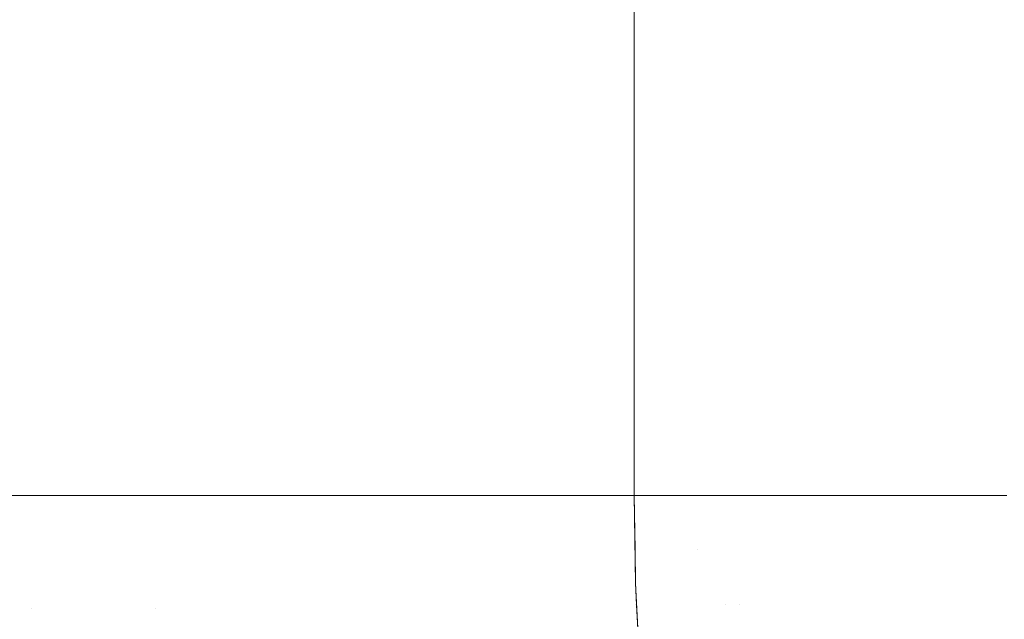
# Model space of a CAD drawing. Header units: centimetres. Extents: x -62 to 63, y 4 to 6.
# Tile 190 of 256: x -20.0241 to -19.9958, y 4.6966 to 4.7139. Entities that reach past the tile are written whole.
import ezdxf

# ---------------------------------------------------------------- set-up
doc = ezdxf.new("R2010")
doc.units = ezdxf.units.CM
doc.header["$LTSCALE"] = 2.54
doc.layers.add('Lucido design-1', color=7, linetype='Continuous')

# ---------------------------------------------------------------- blocks, each defined once
blk = doc.blocks.new('Gruppo-4-1')
at = {"color": 7, "linetype": 'Continuous', "lineweight": 9}
for points in [[(-61.851453, 5.900212, -2276.22217), (-61.851453, 4.300212, -2276.22217), (62.978378, 4.300212, -2276.22217), (62.978378, 5.900212, -2276.22217)], [(-20.006425, 4.700212, -2276.92217), (-20.006425, 5.900212, -2276.92217), (-20.006425, 5.900212, -2276.72217), (-20.006425, 4.700212, -2276.72217)]]:
    blk.add_3dface(points, dxfattribs=at)
for points, invisible_edges in [([(-20.025067, 5.900212, -2276.961173), (-20.024046, 5.900212, -2276.960156), (-20.024046, 4.700212, -2276.960156), (-20.025852, 4.700212, -2276.961954)], 10), ([(-20.021724, 4.700212, -2276.957656), (-20.023867, 4.700212, -2276.959963), (-20.024046, 5.900212, -2276.960156), (-20.022403, 5.900212, -2276.958387)], 10), ([(-20.023867, 4.700212, -2276.959963), (-20.024046, 4.700212, -2276.960156), (-20.024046, 5.900212, -2276.960156)], 10), ([(-20.022403, 5.900212, -2276.958387), (-20.021724, 5.900212, -2276.957656), (-20.021724, 4.700212, -2276.957656)], 10), ([(-20.021724, 5.900212, -2276.957656), (-20.02114, 5.900212, -2276.956975), (-20.019657, 4.700212, -2276.955247), (-20.0203, 4.700212, -2276.955996)], 10), ([(-20.0203, 4.700212, -2276.955996), (-20.021724, 4.700212, -2276.957656), (-20.021724, 5.900212, -2276.957656)], 10), ([(-20.02114, 5.900212, -2276.956975), (-20.019657, 5.900212, -2276.955247), (-20.019657, 4.700212, -2276.955247)], 10), ([(-20.018698, 4.700212, -2276.954035), (-20.019657, 4.700212, -2276.955247), (-20.019657, 5.900212, -2276.955247), (-20.01876, 5.900212, -2276.954113)], 10), ([(-20.01876, 5.900212, -2276.954113), (-20.017816, 5.900212, -2276.952921), (-20.017816, 4.700212, -2276.952921), (-20.018698, 4.700212, -2276.954035)], 10), ([(-20.017816, 5.900212, -2276.952921), (-20.016508, 4.700212, -2276.951127), (-20.017211, 4.700212, -2276.952091)], 9), ([(-20.017816, 5.900212, -2276.952921), (-20.016175, 5.900212, -2276.950671), (-20.016175, 4.700212, -2276.950671), (-20.016508, 4.700212, -2276.951127)], 10), ([(-20.017211, 4.700212, -2276.952091), (-20.017816, 4.700212, -2276.952921), (-20.017816, 5.900212, -2276.952921)], 10), ([(-20.015193, 4.700212, -2276.949206), (-20.016175, 4.700212, -2276.950671), (-20.016175, 5.900212, -2276.950671), (-20.015553, 5.900212, -2276.949742)], 10), ([(-20.015553, 5.900212, -2276.949742), (-20.014715, 5.900212, -2276.948492), (-20.014715, 4.700212, -2276.948492), (-20.015193, 4.700212, -2276.949206)], 10), ([(-20.014715, 5.900212, -2276.948492), (-20.013665, 5.900212, -2276.946781), (-20.013417, 4.700212, -2276.946377), (-20.013986, 4.700212, -2276.947304)], 10), ([(-20.013986, 4.700212, -2276.947304), (-20.014715, 4.700212, -2276.948492), (-20.014715, 5.900212, -2276.948492)], 10), ([(-20.013665, 5.900212, -2276.946781), (-20.013417, 5.900212, -2276.946377), (-20.013417, 4.700212, -2276.946377)], 10), ([(-20.013417, 5.900212, -2276.946377), (-20.01236, 4.700212, -2276.944492), (-20.012881, 4.700212, -2276.945422)], 9), ([(-20.012264, 4.700212, -2276.94432), (-20.01236, 4.700212, -2276.944492), (-20.013417, 5.900212, -2276.946377), (-20.012804, 5.900212, -2276.945284)], 10), ([(-20.012881, 4.700212, -2276.945422), (-20.013417, 4.700212, -2276.946377), (-20.013417, 5.900212, -2276.946377)], 10), ([(-20.012804, 5.900212, -2276.945284), (-20.012264, 5.900212, -2276.94432), (-20.012264, 4.700212, -2276.94432)], 10), ([(-20.012264, 5.900212, -2276.94432), (-20.011244, 5.900212, -2276.942314), (-20.011244, 4.700212, -2276.942314), (-20.011409, 4.700212, -2276.942638)], 10), ([(-20.011409, 4.700212, -2276.942638), (-20.012264, 4.700212, -2276.94432), (-20.012264, 5.900212, -2276.94432)], 10), ([(-20.011244, 5.900212, -2276.942314), (-20.010344, 5.900212, -2276.940354), (-20.010344, 4.700212, -2276.940354), (-20.010551, 4.700212, -2276.940805)], 10), ([(-20.010551, 4.700212, -2276.940805), (-20.011244, 4.700212, -2276.942314), (-20.011244, 5.900212, -2276.942314)], 10), ([(-20.010344, 5.900212, -2276.940354), (-20.009556, 5.900212, -2276.938436), (-20.009556, 4.700212, -2276.938436), (-20.009785, 4.700212, -2276.938995)], 10), ([(-20.009785, 4.700212, -2276.938995), (-20.010344, 4.700212, -2276.940354), (-20.010344, 5.900212, -2276.940354)], 10), ([(-20.009556, 5.900212, -2276.938436), (-20.008869, 5.900212, -2276.936553), (-20.008869, 4.700212, -2276.936553), (-20.009108, 4.700212, -2276.937207)], 10), ([(-20.009108, 4.700212, -2276.937207), (-20.009556, 4.700212, -2276.938436), (-20.009556, 5.900212, -2276.938436)], 10), ([(-20.008869, 5.900212, -2276.936553), (-20.008278, 5.900212, -2276.934701), (-20.008278, 4.700212, -2276.934701), (-20.008514, 4.700212, -2276.935441)], 10), ([(-20.008514, 4.700212, -2276.935441), (-20.008869, 4.700212, -2276.936553), (-20.008869, 5.900212, -2276.936553)], 10), ([(-20.008278, 5.900212, -2276.934701), (-20.007776, 5.900212, -2276.932875), (-20.007776, 4.700212, -2276.932875), (-20.008002, 4.700212, -2276.933699)], 10), ([(-20.008002, 4.700212, -2276.933699), (-20.008278, 4.700212, -2276.934701), (-20.008278, 5.900212, -2276.934701)], 10), ([(-20.007776, 5.900212, -2276.932875), (-20.007372, 4.700212, -2276.931131), (-20.007568, 4.700212, -2276.93198)], 9), ([(-20.007776, 5.900212, -2276.932875), (-20.007358, 5.900212, -2276.931071), (-20.007358, 4.700212, -2276.931071), (-20.007372, 4.700212, -2276.931131)], 10), ([(-20.007568, 4.700212, -2276.93198), (-20.007776, 4.700212, -2276.932875), (-20.007776, 5.900212, -2276.932875)], 10), ([(-20.007358, 5.900212, -2276.931071), (-20.00702, 5.900212, -2276.929284), (-20.00702, 4.700212, -2276.929284), (-20.007051, 4.700212, -2276.929447)], 10), ([(-20.007051, 4.700212, -2276.929447), (-20.007358, 4.700212, -2276.931071), (-20.007358, 5.900212, -2276.931071)], 10), ([(-20.00702, 5.900212, -2276.929284), (-20.00676, 5.900212, -2276.927509), (-20.00676, 4.700212, -2276.927509), (-20.006801, 4.700212, -2276.927787)], 10), ([(-20.006801, 4.700212, -2276.927787), (-20.00702, 4.700212, -2276.929284), (-20.00702, 5.900212, -2276.929284)], 10), ([(-20.00676, 5.900212, -2276.927509), (-20.006575, 5.900212, -2276.925742), (-20.006575, 4.700212, -2276.925742), (-20.006618, 4.700212, -2276.926152)], 10), ([(-20.006618, 4.700212, -2276.926152), (-20.00676, 4.700212, -2276.927509), (-20.00676, 5.900212, -2276.927509)], 10), ([(-20.006575, 5.900212, -2276.925742), (-20.006463, 5.900212, -2276.923979), (-20.006463, 4.700212, -2276.923979), (-20.006499, 4.700212, -2276.924541)], 10), ([(-20.006499, 4.700212, -2276.924541), (-20.006575, 4.700212, -2276.925742), (-20.006575, 5.900212, -2276.925742)], 10), ([(-20.006425, 4.700212, -2276.922216), (-20.006441, 4.700212, -2276.922954), (-20.006463, 5.900212, -2276.923979), (-20.006458, 5.900212, -2276.923732)], 10), ([(-20.006441, 4.700212, -2276.922954), (-20.006463, 4.700212, -2276.923979), (-20.006463, 5.900212, -2276.923979)], 10), ([(-20.006458, 5.900212, -2276.923732), (-20.006425, 5.900212, -2276.922216), (-20.006425, 4.700212, -2276.922216)], 10), ([(-20.006425, 5.900212, -2276.92217), (-20.006425, 4.700212, -2276.92217), (-20.006425, 4.700212, -2276.922216), (-20.006425, 5.900212, -2276.922216)], 4), ([(-20.006404, 4.700212, -2276.721063), (-20.006425, 4.700212, -2276.72217), (-20.006425, 5.900212, -2276.72217), (-20.006395, 5.900212, -2276.720608)], 8), ([(-20.006395, 5.900212, -2276.720608), (-20.006394, 5.900212, -2276.720554), (-20.006394, 4.700212, -2276.720554), (-20.006404, 4.700212, -2276.721063)], 10), ([(-20.006394, 5.900212, -2276.720554), (-20.006289, 5.900212, -2276.718775), (-20.006289, 4.700212, -2276.718775), (-20.006293, 4.700212, -2276.718833)], 10), ([(-20.006293, 4.700212, -2276.718833), (-20.006394, 4.700212, -2276.720554), (-20.006394, 5.900212, -2276.720554)], 10), ([(-20.006289, 4.700212, -2276.718775), (-20.006289, 5.900212, -2276.718775), (-20.006108, 5.900212, -2276.716983), (-20.006108, 4.700212, -2276.716983)], 5), ([(-20.006108, 5.900212, -2276.716983), (-20.005849, 5.900212, -2276.715172), (-20.005849, 4.700212, -2276.715172), (-20.006052, 4.700212, -2276.716587)], 10), ([(-20.006052, 4.700212, -2276.716587), (-20.006108, 4.700212, -2276.716983), (-20.006108, 5.900212, -2276.716983)], 10), ([(-20.005849, 5.900212, -2276.715172), (-20.005506, 5.900212, -2276.713337), (-20.005506, 4.700212, -2276.713337), (-20.00569, 4.700212, -2276.714324)], 10), ([(-20.00569, 4.700212, -2276.714324), (-20.005849, 4.700212, -2276.715172), (-20.005849, 5.900212, -2276.715172)], 10), ([(-20.005506, 5.900212, -2276.713337), (-20.005076, 5.900212, -2276.711472), (-20.005076, 4.700212, -2276.711472), (-20.005208, 4.700212, -2276.712045)], 10), ([(-20.005208, 4.700212, -2276.712045), (-20.005506, 4.700212, -2276.713337), (-20.005506, 5.900212, -2276.713337)], 10), ([(-20.005076, 5.900212, -2276.711472), (-20.004552, 5.900212, -2276.709573), (-20.004552, 4.700212, -2276.709573), (-20.004601, 4.700212, -2276.709752)], 10), ([(-20.004601, 4.700212, -2276.709752), (-20.005076, 4.700212, -2276.711472), (-20.005076, 5.900212, -2276.711472)], 10), ([(-20.004552, 5.900212, -2276.709573), (-20.003927, 5.900212, -2276.707632), (-20.003927, 4.700212, -2276.707632), (-20.00424, 4.700212, -2276.708604)], 10), ([(-20.00424, 4.700212, -2276.708604), (-20.004552, 4.700212, -2276.709573), (-20.004552, 5.900212, -2276.709573)], 10), ([(-20.003927, 5.900212, -2276.707632), (-20.003192, 5.900212, -2276.705644), (-20.003192, 4.700212, -2276.705644), (-20.003859, 4.700212, -2276.707448)], 10), ([(-20.003859, 4.700212, -2276.707448), (-20.003927, 4.700212, -2276.707632), (-20.003927, 5.900212, -2276.707632)], 10), ([(-20.003192, 5.900212, -2276.705644), (-20.002336, 5.900212, -2276.703601), (-20.002336, 4.700212, -2276.703601), (-20.00298, 4.700212, -2276.705137)], 10), ([(-20.00298, 4.700212, -2276.705137), (-20.003192, 4.700212, -2276.705644), (-20.003192, 5.900212, -2276.705644)], 10), ([(-20.002336, 5.900212, -2276.703601), (-20.001346, 5.900212, -2276.701497), (-20.001346, 4.700212, -2276.701497), (-20.001968, 4.700212, -2276.702817)], 10), ([(-20.001968, 4.700212, -2276.702817), (-20.002336, 4.700212, -2276.703601), (-20.002336, 5.900212, -2276.703601)], 10), ([(-20.001346, 5.900212, -2276.701497), (-20.000207, 5.900212, -2276.699322), (-20.000207, 4.700212, -2276.699322), (-20.000819, 4.700212, -2276.700491)], 10), ([(-20.000819, 4.700212, -2276.700491), (-20.001346, 4.700212, -2276.701497), (-20.001346, 5.900212, -2276.701497)], 10), ([(-19.999532, 4.700212, -2276.698161), (-20.000207, 4.700212, -2276.699322), (-20.000207, 5.900212, -2276.699322), (-19.999183, 5.900212, -2276.697559)], 10), ([(-19.999183, 5.900212, -2276.697559), (-19.998898, 5.900212, -2276.697069), (-19.998898, 4.700212, -2276.697069), (-19.999532, 4.700212, -2276.698161)], 10), ([(-19.998105, 4.700212, -2276.695829), (-19.998898, 4.700212, -2276.697069), (-19.998898, 5.900212, -2276.697069), (-19.998263, 5.900212, -2276.696076)], 10), ([(-19.998263, 5.900212, -2276.696076), (-19.997399, 5.900212, -2276.694727), (-19.997399, 4.700212, -2276.694727), (-19.998105, 4.700212, -2276.695829)], 10), ([(-19.997399, 5.900212, -2276.694727), (-19.995688, 5.900212, -2276.692293), (-19.995688, 4.700212, -2276.692293), (-19.996534, 4.700212, -2276.693497)], 10), ([(-19.996534, 4.700212, -2276.693497), (-19.997399, 4.700212, -2276.694727), (-19.997399, 5.900212, -2276.694727)], 10), ([(-20.023803, 4.696946, -2276.959966), (-20.025781, 4.696933, -2276.961965), (-20.025852, 4.700212, -2276.961954), (-20.024046, 4.700212, -2276.960156)], 11), ([(-20.024046, 4.700212, -2276.960156), (-20.023867, 4.700212, -2276.959963), (-20.023803, 4.696946, -2276.959966)], 10), ([(-20.023803, 4.696946, -2276.959966), (-20.023867, 4.700212, -2276.959963), (-20.021724, 4.700212, -2276.957656), (-20.021954, 4.696958, -2276.957979)], 13), ([(-20.020229, 4.69697, -2276.956004), (-20.021954, 4.696958, -2276.957979), (-20.021724, 4.700212, -2276.957656)], 11), ([(-20.021724, 4.700212, -2276.957656), (-20.0203, 4.700212, -2276.955996), (-20.020229, 4.69697, -2276.956004)], 10), ([(-20.019413, 4.696975, -2276.955022), (-20.020229, 4.69697, -2276.956004), (-20.0203, 4.700212, -2276.955996), (-20.019657, 4.700212, -2276.955247)], 11), ([(-20.019657, 4.700212, -2276.955247), (-20.018698, 4.700212, -2276.954035), (-20.018626, 4.69698, -2276.954044), (-20.019413, 4.696975, -2276.955022)], 14), ([(-20.017869, 4.696986, -2276.953069), (-20.018626, 4.69698, -2276.954044), (-20.018698, 4.700212, -2276.954035), (-20.017816, 4.700212, -2276.952921)], 11), ([(-20.017816, 4.700212, -2276.952921), (-20.017211, 4.700212, -2276.952091), (-20.017141, 4.69699, -2276.952099), (-20.017869, 4.696986, -2276.953069)], 14), ([(-20.016441, 4.696995, -2276.951132), (-20.017141, 4.69699, -2276.952099), (-20.017211, 4.700212, -2276.952091), (-20.016508, 4.700212, -2276.951127)], 11), ([(-20.016508, 4.700212, -2276.951127), (-20.016175, 4.700212, -2276.950671), (-20.015769, 4.697, -2276.95017), (-20.016441, 4.696995, -2276.951132)], 14), ([(-20.015124, 4.697004, -2276.949212), (-20.015769, 4.697, -2276.95017), (-20.016175, 4.700212, -2276.950671), (-20.015193, 4.700212, -2276.949206)], 11), ([(-20.015193, 4.700212, -2276.949206), (-20.014715, 4.700212, -2276.948492), (-20.014507, 4.697008, -2276.948259), (-20.015124, 4.697004, -2276.949212)], 14), ([(-20.013916, 4.697012, -2276.94731), (-20.014507, 4.697008, -2276.948259), (-20.014715, 4.700212, -2276.948492), (-20.013986, 4.700212, -2276.947304)], 11), ([(-20.013986, 4.700212, -2276.947304), (-20.013417, 4.700212, -2276.946377), (-20.013351, 4.697016, -2276.946366), (-20.013916, 4.697012, -2276.94731)], 14), ([(-20.012812, 4.697019, -2276.945427), (-20.013351, 4.697016, -2276.946366), (-20.013417, 4.700212, -2276.946377), (-20.012881, 4.700212, -2276.945422)], 11), ([(-20.012881, 4.700212, -2276.945422), (-20.01236, 4.700212, -2276.944492), (-20.012298, 4.697023, -2276.944493), (-20.012812, 4.697019, -2276.945427)], 14), ([(-20.011809, 4.697026, -2276.943564), (-20.012298, 4.697023, -2276.944493), (-20.01236, 4.700212, -2276.944492), (-20.012264, 4.700212, -2276.94432)], 11), ([(-20.012264, 4.700212, -2276.94432), (-20.011409, 4.700212, -2276.942638), (-20.011344, 4.697029, -2276.942641), (-20.011809, 4.697026, -2276.943564)], 14), ([(-20.010903, 4.697032, -2276.941722), (-20.011344, 4.697029, -2276.942641), (-20.011409, 4.700212, -2276.942638), (-20.011244, 4.700212, -2276.942314)], 11), ([(-20.011244, 4.700212, -2276.942314), (-20.010551, 4.700212, -2276.940805), (-20.010486, 4.697035, -2276.940809), (-20.010903, 4.697032, -2276.941722)], 14), ([(-20.010091, 4.697038, -2276.939901), (-20.010486, 4.697035, -2276.940809), (-20.010551, 4.700212, -2276.940805), (-20.010344, 4.700212, -2276.940354)], 11), ([(-20.010344, 4.700212, -2276.940354), (-20.009785, 4.700212, -2276.938995), (-20.009719, 4.69704, -2276.938998), (-20.010091, 4.697038, -2276.939901)], 14), ([(-20.009369, 4.697042, -2276.938101), (-20.009719, 4.69704, -2276.938998), (-20.009785, 4.700212, -2276.938995), (-20.009556, 4.700212, -2276.938436)], 11), ([(-20.009556, 4.700212, -2276.938436), (-20.009108, 4.700212, -2276.937207), (-20.00904, 4.697045, -2276.93721), (-20.009369, 4.697042, -2276.938101)], 14), ([(-20.008733, 4.697047, -2276.936324), (-20.00904, 4.697045, -2276.93721), (-20.009108, 4.700212, -2276.937207), (-20.008869, 4.700212, -2276.936553)], 11), ([(-20.008869, 4.700212, -2276.936553), (-20.008514, 4.700212, -2276.935441), (-20.008447, 4.697049, -2276.935444), (-20.008733, 4.697047, -2276.936324)], 14), ([(-20.008181, 4.69705, -2276.93457), (-20.008447, 4.697049, -2276.935444), (-20.008514, 4.700212, -2276.935441), (-20.008278, 4.700212, -2276.934701)], 11), ([(-20.008278, 4.700212, -2276.934701), (-20.008002, 4.700212, -2276.933699), (-20.007935, 4.697052, -2276.933702), (-20.008181, 4.69705, -2276.93457)], 14), ([(-20.007708, 4.697054, -2276.932839), (-20.007935, 4.697052, -2276.933702), (-20.008002, 4.700212, -2276.933699), (-20.007776, 4.700212, -2276.932875)], 11), ([(-20.007776, 4.700212, -2276.932875), (-20.007568, 4.700212, -2276.93198), (-20.007501, 4.697055, -2276.931982), (-20.007708, 4.697054, -2276.932839)], 14), ([(-20.007312, 4.697056, -2276.931131), (-20.007501, 4.697055, -2276.931982), (-20.007568, 4.700212, -2276.93198), (-20.007372, 4.700212, -2276.931131)], 11), ([(-20.007372, 4.700212, -2276.931131), (-20.007358, 4.700212, -2276.931071), (-20.007142, 4.697057, -2276.930287), (-20.007312, 4.697056, -2276.931131)], 14), ([(-20.00699, 4.697058, -2276.929448), (-20.007142, 4.697057, -2276.930287), (-20.007358, 4.700212, -2276.931071), (-20.007051, 4.700212, -2276.929447)], 11), ([(-20.007051, 4.700212, -2276.929447), (-20.00702, 4.700212, -2276.929284), (-20.006855, 4.697059, -2276.928615), (-20.00699, 4.697058, -2276.929448)], 14), ([(-20.006738, 4.69706, -2276.927788), (-20.006855, 4.697059, -2276.928615), (-20.00702, 4.700212, -2276.929284), (-20.006801, 4.700212, -2276.927787)], 11), ([(-20.006801, 4.700212, -2276.927787), (-20.00676, 4.700212, -2276.927509), (-20.006637, 4.697061, -2276.926967), (-20.006738, 4.69706, -2276.927788)], 14), ([(-20.006553, 4.697061, -2276.926152), (-20.006637, 4.697061, -2276.926967), (-20.00676, 4.700212, -2276.927509), (-20.006618, 4.700212, -2276.926152)], 11), ([(-20.006618, 4.700212, -2276.926152), (-20.006575, 4.700212, -2276.925742), (-20.006485, 4.697062, -2276.925344), (-20.006553, 4.697061, -2276.926152)], 14), ([(-20.006433, 4.697062, -2276.924541), (-20.006485, 4.697062, -2276.925344), (-20.006575, 4.700212, -2276.925742), (-20.006499, 4.700212, -2276.924541)], 11), ([(-20.006499, 4.700212, -2276.924541), (-20.006463, 4.700212, -2276.923979), (-20.006396, 4.697062, -2276.923745), (-20.006433, 4.697062, -2276.924541)], 14), ([(-20.006374, 4.697063, -2276.922954), (-20.006396, 4.697062, -2276.923745), (-20.006463, 4.700212, -2276.923979), (-20.006441, 4.700212, -2276.922954)], 11), ([(-20.006374, 4.697063, -2276.922954), (-20.006441, 4.700212, -2276.922954), (-20.006425, 4.700212, -2276.922216), (-20.006387, 4.697683, -2276.92217)], 13), ([(-20.006425, 4.700212, -2276.922216), (-20.006425, 4.700212, -2276.92217), (-20.006387, 4.697683, -2276.92217)], 8), ([(-20.006387, 4.697683, -2276.92217), (-20.006425, 4.700212, -2276.92217), (-20.006425, 4.700212, -2276.72217), (-20.006402, 4.698644, -2276.72217)], 8), ([(-20.006402, 4.698644, -2276.72217), (-20.006425, 4.700212, -2276.72217), (-20.006404, 4.700212, -2276.721063), (-20.006396, 4.698643, -2276.721063)], 12), ([(-20.006396, 4.698643, -2276.721063), (-20.006404, 4.700212, -2276.721063), (-20.006394, 4.700212, -2276.720554), (-20.006352, 4.698644, -2276.71995)], 13), ([(-20.006352, 4.698644, -2276.71995), (-20.006394, 4.700212, -2276.720554), (-20.006293, 4.700212, -2276.718833), (-20.006279, 4.698644, -2276.718833)], 13), ([(-20.006279, 4.698644, -2276.718833), (-20.006293, 4.700212, -2276.718833), (-20.006289, 4.700212, -2276.718775)], 9), ([(-20.006289, 4.700212, -2276.718775), (-20.006108, 4.700212, -2276.716983), (-20.006177, 4.698644, -2276.717712), (-20.006279, 4.698644, -2276.718833)], 14), ([(-20.006177, 4.698644, -2276.717712), (-20.006108, 4.700212, -2276.716983), (-20.006052, 4.700212, -2276.716587), (-20.006044, 4.698645, -2276.716586)], 13), ([(-20.006044, 4.698645, -2276.716586), (-20.006052, 4.700212, -2276.716587), (-20.005849, 4.700212, -2276.715172), (-20.00588, 4.698645, -2276.715456)], 13), ([(-20.00588, 4.698645, -2276.715456), (-20.005849, 4.700212, -2276.715172), (-20.00569, 4.700212, -2276.714324), (-20.005685, 4.698646, -2276.714322)], 13), ([(-20.005685, 4.698646, -2276.714322), (-20.00569, 4.700212, -2276.714324), (-20.005506, 4.700212, -2276.713337), (-20.005459, 4.698647, -2276.713185)], 13), ([(-20.005459, 4.698647, -2276.713185), (-20.005506, 4.700212, -2276.713337), (-20.005208, 4.700212, -2276.712045), (-20.005202, 4.698647, -2276.712043)], 13), ([(-20.005202, 4.698647, -2276.712043), (-20.005208, 4.700212, -2276.712045), (-20.005076, 4.700212, -2276.711472), (-20.004912, 4.698648, -2276.710899)], 13), ([(-20.004912, 4.698648, -2276.710899), (-20.005076, 4.700212, -2276.711472), (-20.004601, 4.700212, -2276.709752), (-20.004591, 4.698649, -2276.709751)], 13), ([(-20.004591, 4.698649, -2276.709751), (-20.004601, 4.700212, -2276.709752), (-20.004552, 4.700212, -2276.709573)], 9), ([(-20.004552, 4.700212, -2276.709573), (-20.004547, 4.697075, -2276.709751), (-20.004591, 4.698649, -2276.709751)], 11), ([(-20.004552, 4.700212, -2276.709573), (-20.00424, 4.700212, -2276.708604), (-20.004192, 4.697077, -2276.7086), (-20.004547, 4.697075, -2276.709751)], 14), ([(-20.003805, 4.69708, -2276.707447), (-20.004192, 4.697077, -2276.7086), (-20.00424, 4.700212, -2276.708604), (-20.003927, 4.700212, -2276.707632)], 11), ([(-20.003927, 4.700212, -2276.707632), (-20.003859, 4.700212, -2276.707448), (-20.003805, 4.69708, -2276.707447)], 10), ([(-20.003859, 4.700212, -2276.707448), (-20.003192, 4.700212, -2276.705644), (-20.003384, 4.697083, -2276.706291), (-20.003805, 4.69708, -2276.707447)], 14), ([(-20.00293, 4.697086, -2276.705134), (-20.003384, 4.697083, -2276.706291), (-20.003192, 4.700212, -2276.705644), (-20.00298, 4.700212, -2276.705137)], 11), ([(-20.00298, 4.700212, -2276.705137), (-20.002336, 4.700212, -2276.703601), (-20.002442, 4.697089, -2276.703974), (-20.00293, 4.697086, -2276.705134)], 14), ([(-20.00192, 4.697092, -2276.702812), (-20.002442, 4.697089, -2276.703974), (-20.002336, 4.700212, -2276.703601), (-20.001968, 4.700212, -2276.702817)], 11), ([(-20.001968, 4.700212, -2276.702817), (-20.001346, 4.700212, -2276.701497), (-20.001364, 4.697096, -2276.701649), (-20.00192, 4.697092, -2276.702812)], 14), ([(-20.000773, 4.6971, -2276.700485), (-20.001364, 4.697096, -2276.701649), (-20.001346, 4.700212, -2276.701497), (-20.000819, 4.700212, -2276.700491)], 11), ([(-20.000819, 4.700212, -2276.700491), (-20.000205, 4.700212, -2276.699319), (-20.000148, 4.697104, -2276.699319), (-20.000773, 4.6971, -2276.700485)], 14), ([(-19.999487, 4.697109, -2276.698154), (-20.000148, 4.697104, -2276.699319), (-20.000205, 4.700212, -2276.699319), (-19.999532, 4.700212, -2276.698161)], 11), ([(-19.999532, 4.700212, -2276.698161), (-19.998898, 4.700212, -2276.697069), (-19.998791, 4.697113, -2276.696987), (-19.999487, 4.697109, -2276.698154)], 14), ([(-19.99806, 4.697118, -2276.695821), (-19.998791, 4.697113, -2276.696987), (-19.998898, 4.700212, -2276.697069), (-19.998105, 4.700212, -2276.695829)], 11), ([(-19.998105, 4.700212, -2276.695829), (-19.997399, 4.700212, -2276.694727), (-19.997293, 4.697123, -2276.694654), (-19.99806, 4.697118, -2276.695821)], 14), ([(-19.996491, 4.697129, -2276.693488), (-19.997293, 4.697123, -2276.694654), (-19.997399, 4.700212, -2276.694727), (-19.996534, 4.700212, -2276.693497)], 11), ([(-19.996534, 4.700212, -2276.693497), (-19.995688, 4.700212, -2276.692293), (-19.995652, 4.697134, -2276.692323), (-19.996491, 4.697129, -2276.693488)], 14), ([(-20.006402, 4.698644, -2276.72217), (-20.006387, 4.697683, -2276.72217), (-20.006387, 4.697683, -2276.92217)], 10), ([(-20.006396, 4.698643, -2276.721063), (-20.006352, 4.697063, -2276.721063), (-20.006387, 4.697683, -2276.72217), (-20.006402, 4.698644, -2276.72217)], 11), ([(-20.006352, 4.698644, -2276.71995), (-20.006309, 4.697063, -2276.71995), (-20.006352, 4.697063, -2276.721063), (-20.006396, 4.698643, -2276.721063)], 15), ([(-20.006279, 4.698644, -2276.718833), (-20.006236, 4.697063, -2276.718833), (-20.006309, 4.697063, -2276.71995), (-20.006352, 4.698644, -2276.71995)], 15), ([(-20.006177, 4.698644, -2276.717712), (-20.006133, 4.697064, -2276.717712), (-20.006236, 4.697063, -2276.718833), (-20.006279, 4.698644, -2276.718833)], 15), ([(-20.006044, 4.698645, -2276.716586), (-20.006, 4.697065, -2276.716586), (-20.006133, 4.697064, -2276.717712), (-20.006177, 4.698644, -2276.717712)], 15), ([(-20.00588, 4.698645, -2276.715456), (-20.005836, 4.697066, -2276.715456), (-20.006, 4.697065, -2276.716586), (-20.006044, 4.698645, -2276.716586)], 15), ([(-20.005685, 4.698646, -2276.714322), (-20.005642, 4.697067, -2276.714322), (-20.005836, 4.697066, -2276.715456), (-20.00588, 4.698645, -2276.715456)], 15), ([(-20.005459, 4.698647, -2276.713185), (-20.005416, 4.697069, -2276.713185), (-20.005642, 4.697067, -2276.714322), (-20.005685, 4.698646, -2276.714322)], 15), ([(-20.005202, 4.698647, -2276.712043), (-20.005158, 4.697071, -2276.712043), (-20.005416, 4.697069, -2276.713185), (-20.005459, 4.698647, -2276.713185)], 15), ([(-20.004912, 4.698648, -2276.710899), (-20.004869, 4.697073, -2276.710899), (-20.005158, 4.697071, -2276.712043), (-20.005202, 4.698647, -2276.712043)], 15), ([(-20.004591, 4.698649, -2276.709751), (-20.004547, 4.697075, -2276.709751), (-20.004869, 4.697073, -2276.710899), (-20.004912, 4.698648, -2276.710899)], 15), ([(-20.006387, 4.697683, -2276.92217), (-20.006356, 4.697063, -2276.92217), (-20.006374, 4.697063, -2276.922954)], 10), ([(-20.006212, 4.694193, -2276.92217), (-20.006356, 4.697063, -2276.92217), (-20.006387, 4.697683, -2276.72217), (-20.006276, 4.69547, -2276.72217)], 10), ([(-20.006356, 4.697063, -2276.92217), (-20.006387, 4.697683, -2276.92217), (-20.006387, 4.697683, -2276.72217)], 10), ([(-20.006276, 4.69547, -2276.72217), (-20.006387, 4.697683, -2276.72217), (-20.006352, 4.697063, -2276.721063), (-20.006278, 4.69547, -2276.721063)], 14), ([(-20.004473, 4.695488, -2276.709751), (-20.004547, 4.697075, -2276.709751), (-20.004192, 4.697077, -2276.7086), (-20.004119, 4.695492, -2276.7086)], 15), ([(-20.004119, 4.695492, -2276.7086), (-20.004192, 4.697077, -2276.7086), (-20.003805, 4.69708, -2276.707447), (-20.003732, 4.695495, -2276.707447)], 15), ([(-20.003732, 4.695495, -2276.707447), (-20.003805, 4.69708, -2276.707447), (-20.003384, 4.697083, -2276.706291)], 11), ([(-20.003384, 4.697083, -2276.706291), (-20.003207, 4.693905, -2276.706291), (-20.003627, 4.693899, -2276.707447), (-20.003732, 4.695495, -2276.707447)], 15), ([(-20.002753, 4.693911, -2276.705134), (-20.003207, 4.693905, -2276.706291), (-20.003384, 4.697083, -2276.706291), (-20.00293, 4.697086, -2276.705134)], 15), ([(-20.00293, 4.697086, -2276.705134), (-20.002442, 4.697089, -2276.703974), (-20.002265, 4.693917, -2276.703974), (-20.002753, 4.693911, -2276.705134)], 15), ([(-20.001744, 4.693924, -2276.702812), (-20.002265, 4.693917, -2276.703974), (-20.002442, 4.697089, -2276.703974), (-20.00192, 4.697092, -2276.702812)], 15), ([(-20.00192, 4.697092, -2276.702812), (-20.001364, 4.697096, -2276.701649), (-20.001187, 4.693932, -2276.701649), (-20.001744, 4.693924, -2276.702812)], 15), ([(-20.000597, 4.69394, -2276.700485), (-20.001187, 4.693932, -2276.701649), (-20.001364, 4.697096, -2276.701649), (-20.000773, 4.6971, -2276.700485)], 15), ([(-20.000773, 4.6971, -2276.700485), (-20.000148, 4.697104, -2276.699319), (-19.999971, 4.693948, -2276.699319), (-20.000597, 4.69394, -2276.700485)], 15), ([(-19.999311, 4.693957, -2276.698154), (-19.999971, 4.693948, -2276.699319), (-20.000148, 4.697104, -2276.699319), (-19.999487, 4.697109, -2276.698154)], 15), ([(-19.999487, 4.697109, -2276.698154), (-19.998791, 4.697113, -2276.696987), (-19.998615, 4.693967, -2276.696987), (-19.999311, 4.693957, -2276.698154)], 15), ([(-19.997885, 4.693977, -2276.695821), (-19.998615, 4.693967, -2276.696987), (-19.998791, 4.697113, -2276.696987), (-19.99806, 4.697118, -2276.695821)], 15), ([(-19.99806, 4.697118, -2276.695821), (-19.997293, 4.697123, -2276.694654), (-19.997118, 4.693987, -2276.694654), (-19.997885, 4.693977, -2276.695821)], 15), ([(-19.996316, 4.693998, -2276.693488), (-19.997118, 4.693987, -2276.694654), (-19.997293, 4.697123, -2276.694654), (-19.996491, 4.697129, -2276.693488)], 15), ([(-19.996491, 4.697129, -2276.693488), (-19.995652, 4.697134, -2276.692323), (-19.995478, 4.694009, -2276.692323), (-19.996316, 4.693998, -2276.693488)], 15), ([(-20.023803, 4.696946, -2276.959966), (-20.023618, 4.693629, -2276.959966), (-20.025595, 4.693602, -2276.961965), (-20.025781, 4.696933, -2276.961965)], 15), ([(-20.021954, 4.696958, -2276.957979), (-20.021769, 4.693654, -2276.957979), (-20.023618, 4.693629, -2276.959966), (-20.023803, 4.696946, -2276.959966)], 15), ([(-20.020892, 4.693666, -2276.95699), (-20.021769, 4.693654, -2276.957979), (-20.021954, 4.696958, -2276.957979), (-20.020229, 4.69697, -2276.956004)], 15), ([(-20.020229, 4.69697, -2276.956004), (-20.020046, 4.693677, -2276.956004), (-20.020892, 4.693666, -2276.95699)], 11), ([(-20.019229, 4.693688, -2276.955022), (-20.020046, 4.693677, -2276.956004), (-20.020229, 4.69697, -2276.956004), (-20.019413, 4.696975, -2276.955022)], 15), ([(-20.019413, 4.696975, -2276.955022), (-20.018626, 4.69698, -2276.954044), (-20.018443, 4.693699, -2276.954044), (-20.019229, 4.693688, -2276.955022)], 15), ([(-20.017686, 4.693709, -2276.953069), (-20.018443, 4.693699, -2276.954044), (-20.018626, 4.69698, -2276.954044), (-20.017869, 4.696986, -2276.953069)], 15), ([(-20.017869, 4.696986, -2276.953069), (-20.017141, 4.69699, -2276.952099), (-20.016958, 4.693719, -2276.952099), (-20.017686, 4.693709, -2276.953069)], 15), ([(-20.016258, 4.693728, -2276.951132), (-20.016958, 4.693719, -2276.952099), (-20.017141, 4.69699, -2276.952099), (-20.016441, 4.696995, -2276.951132)], 15), ([(-20.016441, 4.696995, -2276.951132), (-20.015769, 4.697, -2276.95017), (-20.015587, 4.693737, -2276.95017), (-20.016258, 4.693728, -2276.951132)], 15), ([(-20.014942, 4.693746, -2276.949212), (-20.015587, 4.693737, -2276.95017), (-20.015769, 4.697, -2276.95017), (-20.015124, 4.697004, -2276.949212)], 15), ([(-20.015124, 4.697004, -2276.949212), (-20.014507, 4.697008, -2276.948259), (-20.014325, 4.693754, -2276.948259), (-20.014942, 4.693746, -2276.949212)], 15), ([(-20.013735, 4.693762, -2276.94731), (-20.014325, 4.693754, -2276.948259), (-20.014507, 4.697008, -2276.948259), (-20.013916, 4.697012, -2276.94731)], 15), ([(-20.013916, 4.697012, -2276.94731), (-20.013351, 4.697016, -2276.946366), (-20.01317, 4.69377, -2276.946366), (-20.013735, 4.693762, -2276.94731)], 15), ([(-20.012631, 4.693777, -2276.945427), (-20.01317, 4.69377, -2276.946366), (-20.013351, 4.697016, -2276.946366), (-20.012812, 4.697019, -2276.945427)], 15), ([(-20.012812, 4.697019, -2276.945427), (-20.012298, 4.697023, -2276.944493), (-20.012117, 4.693784, -2276.944493), (-20.012631, 4.693777, -2276.945427)], 15), ([(-20.011628, 4.693791, -2276.943564), (-20.012117, 4.693784, -2276.944493), (-20.012298, 4.697023, -2276.944493), (-20.011809, 4.697026, -2276.943564)], 15), ([(-20.011809, 4.697026, -2276.943564), (-20.011344, 4.697029, -2276.942641), (-20.011164, 4.693797, -2276.942641), (-20.011628, 4.693791, -2276.943564)], 15), ([(-20.010723, 4.693803, -2276.941722), (-20.011164, 4.693797, -2276.942641), (-20.011344, 4.697029, -2276.942641), (-20.010903, 4.697032, -2276.941722)], 15), ([(-20.010903, 4.697032, -2276.941722), (-20.010486, 4.697035, -2276.940809), (-20.010305, 4.693809, -2276.940809), (-20.010723, 4.693803, -2276.941722)], 15), ([(-20.009911, 4.693814, -2276.939901), (-20.010305, 4.693809, -2276.940809), (-20.010486, 4.697035, -2276.940809), (-20.010091, 4.697038, -2276.939901)], 15), ([(-20.010091, 4.697038, -2276.939901), (-20.009719, 4.69704, -2276.938998), (-20.009539, 4.693819, -2276.938998), (-20.009911, 4.693814, -2276.939901)], 15), ([(-20.009189, 4.693824, -2276.938101), (-20.009539, 4.693819, -2276.938998), (-20.009719, 4.69704, -2276.938998), (-20.009369, 4.697042, -2276.938101)], 15), ([(-20.009369, 4.697042, -2276.938101), (-20.00904, 4.697045, -2276.93721), (-20.008861, 4.693828, -2276.93721), (-20.009189, 4.693824, -2276.938101)], 15), ([(-20.008554, 4.693832, -2276.936324), (-20.008861, 4.693828, -2276.93721), (-20.00904, 4.697045, -2276.93721), (-20.008733, 4.697047, -2276.936324)], 15), ([(-20.008733, 4.697047, -2276.936324), (-20.008447, 4.697049, -2276.935444), (-20.008267, 4.693836, -2276.935444), (-20.008554, 4.693832, -2276.936324)], 15), ([(-20.008001, 4.69384, -2276.93457), (-20.008267, 4.693836, -2276.935444), (-20.008447, 4.697049, -2276.935444), (-20.008181, 4.69705, -2276.93457)], 15), ([(-20.008181, 4.69705, -2276.93457), (-20.007935, 4.697052, -2276.933702), (-20.007755, 4.693843, -2276.933702), (-20.008001, 4.69384, -2276.93457)], 15), ([(-20.007529, 4.693846, -2276.932839), (-20.007755, 4.693843, -2276.933702), (-20.007935, 4.697052, -2276.933702), (-20.007708, 4.697054, -2276.932839)], 15), ([(-20.007708, 4.697054, -2276.932839), (-20.007501, 4.697055, -2276.931982), (-20.007322, 4.693849, -2276.931982), (-20.007529, 4.693846, -2276.932839)], 15), ([(-20.007133, 4.693852, -2276.931131), (-20.007322, 4.693849, -2276.931982), (-20.007501, 4.697055, -2276.931982), (-20.007312, 4.697056, -2276.931131)], 15), ([(-20.007312, 4.697056, -2276.931131), (-20.007142, 4.697057, -2276.930287), (-20.006963, 4.693854, -2276.930287), (-20.007133, 4.693852, -2276.931131)], 15), ([(-20.006811, 4.693856, -2276.929448), (-20.006963, 4.693854, -2276.930287), (-20.007142, 4.697057, -2276.930287), (-20.00699, 4.697058, -2276.929448)], 15), ([(-20.00699, 4.697058, -2276.929448), (-20.006855, 4.697059, -2276.928615), (-20.006676, 4.693858, -2276.928615), (-20.006811, 4.693856, -2276.929448)], 15), ([(-20.006559, 4.693859, -2276.927788), (-20.006676, 4.693858, -2276.928615), (-20.006855, 4.697059, -2276.928615), (-20.006738, 4.69706, -2276.927788)], 15), ([(-20.006738, 4.69706, -2276.927788), (-20.006637, 4.697061, -2276.926967), (-20.006458, 4.693861, -2276.926967), (-20.006559, 4.693859, -2276.927788)], 15), ([(-20.006374, 4.693862, -2276.926152), (-20.006458, 4.693861, -2276.926967), (-20.006637, 4.697061, -2276.926967), (-20.006553, 4.697061, -2276.926152)], 15), ([(-20.006553, 4.697061, -2276.926152), (-20.006485, 4.697062, -2276.925344), (-20.006306, 4.693863, -2276.925344), (-20.006374, 4.693862, -2276.926152)], 15), ([(-20.006254, 4.693864, -2276.924541), (-20.006306, 4.693863, -2276.925344), (-20.006485, 4.697062, -2276.925344), (-20.006433, 4.697062, -2276.924541)], 15), ([(-20.006433, 4.697062, -2276.924541), (-20.006396, 4.697062, -2276.923745), (-20.006217, 4.693864, -2276.923745), (-20.006254, 4.693864, -2276.924541)], 15), ([(-20.006195, 4.693864, -2276.922954), (-20.006217, 4.693864, -2276.923745), (-20.006396, 4.697062, -2276.923745), (-20.006374, 4.697063, -2276.922954)], 15), ([(-20.006195, 4.693864, -2276.922954), (-20.006374, 4.697063, -2276.922954), (-20.006356, 4.697063, -2276.92217), (-20.006212, 4.694193, -2276.92217)], 11), ([(-20.006278, 4.69547, -2276.721063), (-20.006352, 4.697063, -2276.721063), (-20.006309, 4.697063, -2276.71995), (-20.006235, 4.69547, -2276.71995)], 15), ([(-20.006235, 4.69547, -2276.71995), (-20.006309, 4.697063, -2276.71995), (-20.006236, 4.697063, -2276.718833), (-20.006162, 4.695471, -2276.718833)], 15), ([(-20.006162, 4.695471, -2276.718833), (-20.006236, 4.697063, -2276.718833), (-20.006133, 4.697064, -2276.717712), (-20.006059, 4.695472, -2276.717712)], 15), ([(-20.006059, 4.695472, -2276.717712), (-20.006133, 4.697064, -2276.717712), (-20.006, 4.697065, -2276.716586), (-20.005926, 4.695473, -2276.716586)], 15), ([(-20.005926, 4.695473, -2276.716586), (-20.006, 4.697065, -2276.716586), (-20.005836, 4.697066, -2276.715456), (-20.005762, 4.695475, -2276.715456)], 15), ([(-20.005762, 4.695475, -2276.715456), (-20.005836, 4.697066, -2276.715456), (-20.005642, 4.697067, -2276.714322), (-20.005568, 4.695477, -2276.714322)], 15), ([(-20.005568, 4.695477, -2276.714322), (-20.005642, 4.697067, -2276.714322), (-20.005416, 4.697069, -2276.713185), (-20.005342, 4.695479, -2276.713185)], 15), ([(-20.005342, 4.695479, -2276.713185), (-20.005416, 4.697069, -2276.713185), (-20.005158, 4.697071, -2276.712043), (-20.005084, 4.695482, -2276.712043)], 15), ([(-20.005084, 4.695482, -2276.712043), (-20.005158, 4.697071, -2276.712043), (-20.004869, 4.697073, -2276.710899), (-20.004795, 4.695485, -2276.710899)], 15), ([(-20.004795, 4.695485, -2276.710899), (-20.004869, 4.697073, -2276.710899), (-20.004547, 4.697075, -2276.709751), (-20.004473, 4.695488, -2276.709751)], 15)]:
    blk.add_3dface(points, dxfattribs=dict(at, invisible_edges=invisible_edges))
blk = doc.blocks.new('Gruppo-5-1')
at = {"color": 7}
blk.add_blockref('Gruppo-4-1', (0, 0), dxfattribs=at)

msp = doc.modelspace()

# ---------------------------------------------------------------- block references
at = {"layer": 'Lucido design-1', "color": 7}
msp.add_blockref('Gruppo-5-1', (0, 0), dxfattribs=at)

doc.saveas('drawing.dxf')
